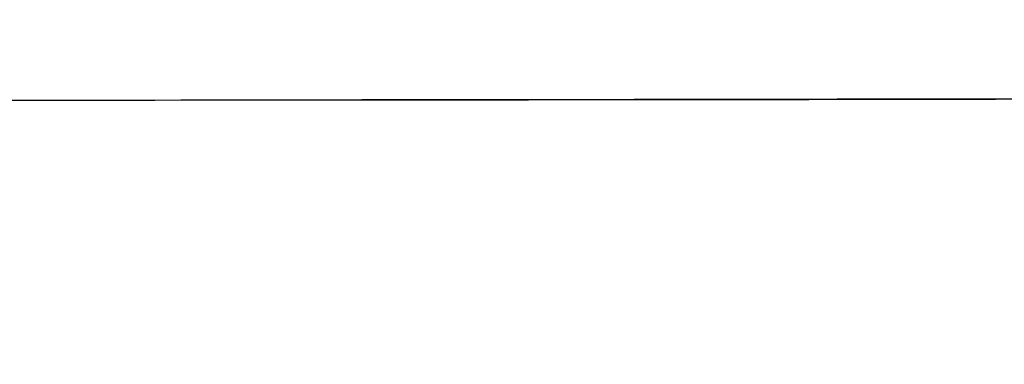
# Model space of a CAD drawing. Header units: millimetres. Extents: x -2852 to 102, y -106 to 97.
# Tile 219 of 256: x -477 to -434, y -12 to 3. Entities that reach past the tile are written whole.
import ezdxf

# ---------------------------------------------------------------- set-up
doc = ezdxf.new("R2010")
doc.units = ezdxf.units.MM
doc.header["$MEASUREMENT"] = 0
doc.layers.add('Predefinito', color=5, linetype='Continuous')

msp = doc.modelspace()

# ---------------------------------------------------------------- linework, layer by layer
at = {"layer": 'Predefinito', "extrusion": (-0.001367, 0.999999, 0)}
for points in [[(64.272, 1026.299), (114.855, 933.904), (131.997, 904.448), (149.724, 875.343), (169.253, 844.957), (190.093, 814.542), (200.992, 799.478), (212.179, 784.626), (223.646, 770.047), (235.446, 755.736), (247.449, 741.9), (259.829, 728.401), (272.338, 715.565), (278.747, 709.301), (285.266, 703.152), (291.702, 697.297), (298.249, 691.567), (304.909, 685.97), (311.688, 680.516), (318.347, 675.397), (325.123, 670.432), (332.018, 665.636), (339.035, 661.02), (345.91, 656.757), (352.902, 652.689), (360.013, 648.829), (367.24, 645.193), (374.335, 641.909), (381.535, 638.866), (385.173, 637.439), (388.837, 636.079), (392.525, 634.787), (396.238, 633.565), (400.428, 632.282), (404.645, 631.09), (408.887, 629.991), (413.15, 628.985), (417.184, 628.121), (421.235, 627.339), (425.301, 626.637), (429.381, 626.015), (433.444, 625.477), (437.517, 625.017), (441.597, 624.634), (445.685, 624.328), (449.777, 624.098), (453.873, 623.942), (457.972, 623.861), (462.071, 623.853), (470.244, 624.051), (478.406, 624.529), (486.547, 625.279), (494.66, 626.292), (502.73, 627.558), (510.756, 629.072), (518.735, 630.826), (526.659, 632.811), (534.488, 635.012), (542.253, 637.429), (549.95, 640.057), (557.573, 642.89), (565.032, 645.886), (572.41, 649.073), (579.705, 652.448), (586.913, 656.005), (593.875, 659.66), (600.745, 663.485), (607.519, 667.477), (614.191, 671.637), (620.341, 675.681), (626.394, 679.871), (632.344, 684.206), (638.185, 688.686), (645.582, 694.709), (652.775, 700.974), (656.585, 704.469), (660.331, 708.031), (664.013, 711.66), (667.63, 715.354), (674.543, 722.79), (681.203, 730.452), (687.557, 738.254), (693.673, 746.245), (699.554, 754.398), (705.219, 762.705), (710.715, 771.198), (716.021, 779.808), (721.257, 788.694), (726.337, 797.672), (736.107, 815.841), (791.425, 926.067), (803.138, 947.605), (815.813, 969.545), (839.302, 1007.397), (842.429, 1012.752), (843.86, 1015.323), (845.243, 1017.918), (846.485, 1020.37), (847.665, 1022.852), (848.653, 1025.096), (849.119, 1026.23), (849.565, 1027.372)], [(64.272, 1026.299), (114.855, 933.904), (131.997, 904.448), (149.724, 875.343), (169.253, 844.957), (190.093, 814.542), (200.992, 799.478), (212.179, 784.626), (223.646, 770.047), (235.446, 755.736), (247.449, 741.9), (259.829, 728.401), (272.338, 715.565), (278.747, 709.301), (285.266, 703.152), (291.702, 697.297), (298.249, 691.567), (304.909, 685.97), (311.688, 680.516), (318.347, 675.397), (325.123, 670.432), (332.018, 665.636), (339.035, 661.02), (345.91, 656.757), (352.902, 652.689), (360.013, 648.829), (367.24, 645.193), (374.335, 641.909), (381.535, 638.866), (385.173, 637.439), (388.837, 636.079), (392.525, 634.787), (396.238, 633.565), (400.428, 632.282), (404.645, 631.09), (408.887, 629.991), (413.15, 628.985), (417.184, 628.121), (421.235, 627.339), (425.301, 626.637), (429.381, 626.015), (433.444, 625.477), (437.517, 625.017), (441.597, 624.634), (445.685, 624.328), (449.777, 624.098), (453.873, 623.942), (457.972, 623.861), (462.071, 623.853), (470.244, 624.051), (478.406, 624.529), (486.547, 625.279), (494.66, 626.292), (502.73, 627.558), (510.756, 629.072), (518.735, 630.826), (526.659, 632.811), (534.488, 635.012), (542.253, 637.429), (549.95, 640.057), (557.573, 642.89), (565.032, 645.886), (572.41, 649.073), (579.705, 652.448), (586.913, 656.005), (593.875, 659.66), (600.745, 663.485), (607.519, 667.477), (614.191, 671.637), (620.341, 675.681), (626.394, 679.871), (632.344, 684.206), (638.185, 688.686), (645.582, 694.709), (652.775, 700.974), (656.585, 704.469), (660.331, 708.031), (664.013, 711.66), (667.63, 715.354), (674.543, 722.79), (681.203, 730.452), (687.557, 738.254), (693.673, 746.245), (699.554, 754.398), (705.219, 762.705), (710.715, 771.198), (716.021, 779.808), (721.257, 788.694), (726.337, 797.672), (736.107, 815.841), (791.425, 926.067), (803.138, 947.605), (815.813, 969.545), (839.302, 1007.397), (842.429, 1012.752), (843.86, 1015.323), (845.243, 1017.918), (846.485, 1020.37), (847.665, 1022.852), (848.653, 1025.096), (849.119, 1026.23), (849.565, 1027.372)], [(57.948, 1023.296), (108.593, 930.777), (125.793, 901.207), (143.591, 871.968), (163.214, 841.419), (184.171, 810.81), (195.139, 795.638), (206.404, 780.669), (217.96, 765.964), (229.86, 751.517), (241.976, 737.536), (254.485, 723.881), (267.139, 710.878), (273.629, 704.526), (280.235, 698.285), (286.762, 692.338), (293.407, 686.511), (300.173, 680.815), (307.066, 675.259), (313.845, 670.037), (320.75, 664.967), (327.784, 660.062), (334.95, 655.335), (341.982, 650.963), (349.143, 646.784), (356.435, 642.812), (363.858, 639.064), (371.156, 635.672), (378.573, 632.523), (382.326, 631.044), (386.108, 629.633), (389.918, 628.291), (393.756, 627.02), (398.09, 625.684), (402.453, 624.442), (406.839, 623.297), (411.248, 622.248), (415.418, 621.348), (419.605, 620.531), (423.806, 619.798), (428.02, 619.149), (432.216, 618.586), (436.42, 618.103), (440.632, 617.701), (444.848, 617.378), (449.069, 617.134), (453.292, 616.966), (457.516, 616.876), (461.739, 616.861), (470.154, 617.052), (478.552, 617.531), (486.923, 618.289), (495.259, 619.317), (503.545, 620.606), (511.782, 622.148), (519.964, 623.935), (528.086, 625.958), (536.107, 628.202), (544.059, 630.666), (551.938, 633.345), (559.739, 636.234), (567.369, 639.288), (574.915, 642.537), (582.375, 645.977), (589.745, 649.604), (596.864, 653.33), (603.889, 657.23), (610.816, 661.303), (617.641, 665.546), (623.934, 669.674), (630.13, 673.951), (636.223, 678.379), (642.209, 682.958), (649.793, 689.117), (657.17, 695.526), (661.077, 699.1), (664.919, 702.744), (668.695, 706.456), (672.403, 710.234), (679.487, 717.834), (686.307, 725.662), (692.807, 733.624), (699.057, 741.771), (705.058, 750.073), (710.831, 758.52), (716.422, 767.144), (721.811, 775.874), (727.119, 784.869), (732.261, 793.943), (742.124, 812.264), (797.421, 922.454), (809.049, 943.855), (821.615, 965.629), (845.1, 1003.476), (848.324, 1008.976), (851.271, 1014.359), (852.592, 1016.949), (853.866, 1019.604), (854.952, 1022.041), (855.472, 1023.29), (855.975, 1024.56)], [(57.948, 1023.296), (108.593, 930.777), (125.793, 901.207), (143.591, 871.968), (163.214, 841.419), (184.171, 810.81), (195.139, 795.638), (206.404, 780.669), (217.96, 765.964), (229.86, 751.517), (241.976, 737.536), (254.485, 723.881), (267.139, 710.878), (273.629, 704.526), (280.235, 698.285), (286.762, 692.338), (293.407, 686.511), (300.173, 680.815), (307.066, 675.259), (313.845, 670.037), (320.75, 664.967), (327.784, 660.062), (334.95, 655.335), (341.982, 650.963), (349.143, 646.784), (356.435, 642.812), (363.858, 639.064), (371.156, 635.672), (378.573, 632.523), (382.326, 631.044), (386.108, 629.633), (389.918, 628.291), (393.756, 627.02), (398.09, 625.684), (402.453, 624.442), (406.839, 623.297), (411.248, 622.248), (415.418, 621.348), (419.605, 620.531), (423.806, 619.798), (428.02, 619.149), (432.216, 618.586), (436.42, 618.103), (440.632, 617.701), (444.848, 617.378), (449.069, 617.134), (453.292, 616.966), (457.516, 616.876), (461.739, 616.861), (470.154, 617.052), (478.552, 617.531), (486.923, 618.289), (495.259, 619.317), (503.545, 620.606), (511.782, 622.148), (519.964, 623.935), (528.086, 625.958), (536.107, 628.202), (544.059, 630.666), (551.938, 633.345), (559.739, 636.234), (567.369, 639.288), (574.915, 642.537), (582.375, 645.977), (589.745, 649.604), (596.864, 653.33), (603.889, 657.23), (610.816, 661.303), (617.641, 665.546), (623.934, 669.674), (630.13, 673.951), (636.223, 678.379), (642.209, 682.958), (649.793, 689.117), (657.17, 695.526), (661.077, 699.1), (664.919, 702.744), (668.695, 706.456), (672.403, 710.234), (679.487, 717.834), (686.307, 725.662), (692.807, 733.624), (699.057, 741.771), (705.058, 750.073), (710.831, 758.52), (716.422, 767.144), (721.811, 775.874), (727.119, 784.869), (732.261, 793.943), (742.124, 812.264), (797.421, 922.454), (809.049, 943.855), (821.615, 965.629), (845.1, 1003.476), (848.324, 1008.976), (851.271, 1014.359), (852.592, 1016.949), (853.866, 1019.604), (854.952, 1022.041), (855.472, 1023.29), (855.975, 1024.56)], [(849.691, 1027.529), (849.25, 1026.387), (848.776, 1025.227), (847.734, 1022.851), (846.573, 1020.407), (845.305, 1017.901), (843.939, 1015.338), (842.485, 1012.724), (839.352, 1007.359), (811.833, 962.685), (799.482, 940.88), (788.035, 919.481), (738.069, 819.479), (728.276, 801.056), (718.13, 783.218), (712.87, 774.526), (707.454, 765.991), (701.86, 757.614), (696.067, 749.4), (690.051, 741.351), (683.791, 733.471), (677.263, 725.762), (670.445, 718.229), (663.316, 710.874), (659.627, 707.264), (655.852, 703.7), (651.987, 700.182), (648.031, 696.711), (643.979, 693.287), (639.83, 689.91), (633.941, 685.329), (627.868, 680.846), (621.618, 676.472), (615.201, 672.212), (608.623, 668.076), (601.891, 664.072), (595.015, 660.207), (588, 656.491), (580.856, 652.931), (573.589, 649.535), (566.207, 646.311), (558.719, 643.268), (551.131, 640.414), (543.451, 637.756), (535.687, 635.304), (527.846, 633.065), (519.937, 631.047), (511.966, 629.258), (503.942, 627.707), (495.872, 626.402), (487.764, 625.351), (479.625, 624.561), (471.464, 624.042), (463.287, 623.802), (459.195, 623.788), (455.103, 623.847), (451.01, 623.98), (446.918, 624.188), (442.829, 624.471), (438.742, 624.831), (434.659, 625.268), (430.581, 625.785), (426.508, 626.381), (422.443, 627.058), (418.385, 627.816), (414.335, 628.658), (410.296, 629.583), (406.266, 630.593), (402.249, 631.69), (398.243, 632.873), (394.569, 634.039), (390.906, 635.278), (387.255, 636.59), (383.615, 637.973), (379.988, 639.427), (376.372, 640.95), (369.177, 644.199), (362.032, 647.713), (354.937, 651.484), (347.894, 655.503), (340.903, 659.761), (333.966, 664.252), (327.084, 668.966), (320.256, 673.895), (313.486, 679.031), (306.773, 684.365), (300.118, 689.89), (293.523, 695.597), (286.989, 701.478), (280.516, 707.524), (274.106, 713.727), (261.477, 726.573), (249.111, 739.949), (237.015, 753.788), (225.197, 768.025), (213.667, 782.594), (202.431, 797.427), (191.497, 812.46), (170.571, 842.859), (150.952, 873.26), (132.705, 903.136), (115.895, 931.956), (64.308, 1026.1)], [(849.691, 1027.529), (849.25, 1026.387), (848.776, 1025.227), (847.734, 1022.851), (846.573, 1020.407), (845.305, 1017.901), (843.939, 1015.338), (842.485, 1012.724), (839.352, 1007.359), (811.833, 962.685), (799.482, 940.88), (788.035, 919.481), (738.069, 819.479), (728.276, 801.056), (718.13, 783.218), (712.87, 774.526), (707.454, 765.991), (701.86, 757.614), (696.067, 749.4), (690.051, 741.351), (683.791, 733.471), (677.263, 725.762), (670.445, 718.229), (663.316, 710.874), (659.627, 707.264), (655.852, 703.7), (651.987, 700.182), (648.031, 696.711), (643.979, 693.287), (639.83, 689.91), (633.941, 685.329), (627.868, 680.846), (621.618, 676.472), (615.201, 672.212), (608.623, 668.076), (601.891, 664.072), (595.015, 660.207), (588, 656.491), (580.856, 652.931), (573.589, 649.535), (566.207, 646.311), (558.719, 643.268), (551.131, 640.414), (543.451, 637.756), (535.687, 635.304), (527.846, 633.065), (519.937, 631.047), (511.966, 629.258), (503.942, 627.707), (495.872, 626.402), (487.764, 625.351), (479.625, 624.561), (471.464, 624.042), (463.287, 623.802), (459.195, 623.788), (455.103, 623.847), (451.01, 623.98), (446.918, 624.188), (442.829, 624.471), (438.742, 624.831), (434.659, 625.268), (430.581, 625.785), (426.508, 626.381), (422.443, 627.058), (418.385, 627.816), (414.335, 628.658), (410.296, 629.583), (406.266, 630.593), (402.249, 631.69), (398.243, 632.873), (394.569, 634.039), (390.906, 635.278), (387.255, 636.59), (383.615, 637.973), (379.988, 639.427), (376.372, 640.95), (369.177, 644.199), (362.032, 647.713), (354.937, 651.484), (347.894, 655.503), (340.903, 659.761), (333.966, 664.252), (327.084, 668.966), (320.256, 673.895), (313.486, 679.031), (306.773, 684.365), (300.118, 689.89), (293.523, 695.597), (286.989, 701.478), (280.516, 707.524), (274.106, 713.727), (261.477, 726.573), (249.111, 739.949), (237.015, 753.788), (225.197, 768.025), (213.667, 782.594), (202.431, 797.427), (191.497, 812.46), (170.571, 842.859), (150.952, 873.26), (132.705, 903.136), (115.895, 931.956), (64.308, 1026.1)], [(70.595, 1029.301), (121.118, 937.031), (138.202, 907.69), (155.856, 878.718), (175.293, 848.496), (196.016, 818.274), (206.845, 803.318), (217.953, 788.583), (229.332, 774.129), (241.031, 759.954), (252.923, 746.264), (265.174, 732.922), (277.537, 720.252), (283.865, 714.077), (290.297, 708.019), (296.642, 702.257), (303.091, 696.622), (309.645, 691.124), (316.31, 685.773), (322.85, 680.757), (329.497, 675.898), (336.253, 671.21), (343.119, 666.705), (349.838, 662.552), (356.661, 658.594), (363.59, 654.846), (370.622, 651.322), (377.513, 648.146), (384.496, 645.208), (388.02, 643.834), (391.566, 642.525), (395.133, 641.283), (398.721, 640.11), (402.767, 638.88), (406.838, 637.738), (410.934, 636.685), (415.053, 635.721), (418.95, 634.895), (422.865, 634.146), (426.796, 633.475), (430.741, 632.882), (434.672, 632.369), (438.613, 631.931), (442.563, 631.567), (446.521, 631.278), (450.485, 631.062), (454.455, 630.918), (458.428, 630.846), (462.403, 630.845), (470.334, 631.051), (478.259, 631.528), (486.171, 632.269), (494.061, 633.266), (501.914, 634.511), (509.731, 635.997), (517.505, 637.717), (525.231, 639.664), (532.869, 641.822), (540.447, 644.192), (547.962, 646.769), (555.408, 649.547), (562.695, 652.485), (569.905, 655.61), (577.035, 658.918), (584.081, 662.407), (590.887, 665.99), (597.602, 669.739), (604.222, 673.652), (610.741, 677.728), (616.749, 681.689), (622.658, 685.791), (628.465, 690.033), (634.162, 694.414), (641.371, 700.301), (648.381, 706.423), (652.093, 709.837), (655.743, 713.318), (659.332, 716.865), (662.858, 720.475), (669.599, 727.746), (676.099, 735.243), (682.307, 742.884), (688.289, 750.719), (694.05, 758.723), (699.608, 766.89), (705.008, 775.252), (710.231, 783.742), (715.395, 792.519), (720.413, 801.401), (730.09, 819.418), (785.429, 929.679), (797.228, 951.356), (810.011, 973.46), (833.503, 1011.318), (836.534, 1016.527), (837.904, 1019.002), (839.216, 1021.478), (840.378, 1023.791), (841.464, 1026.099), (842.355, 1028.15), (842.767, 1029.17), (843.154, 1030.183)], [(70.595, 1029.301), (121.118, 937.031), (138.202, 907.69), (155.856, 878.718), (175.293, 848.496), (196.016, 818.274), (206.845, 803.318), (217.953, 788.583), (229.332, 774.129), (241.031, 759.954), (252.923, 746.264), (265.174, 732.922), (277.537, 720.252), (283.865, 714.077), (290.297, 708.019), (296.642, 702.257), (303.091, 696.622), (309.645, 691.124), (316.31, 685.773), (322.85, 680.757), (329.497, 675.898), (336.253, 671.21), (343.119, 666.705), (349.838, 662.552), (356.661, 658.594), (363.59, 654.846), (370.622, 651.322), (377.513, 648.146), (384.496, 645.208), (388.02, 643.834), (391.566, 642.525), (395.133, 641.283), (398.721, 640.11), (402.767, 638.88), (406.838, 637.738), (410.934, 636.685), (415.053, 635.721), (418.95, 634.895), (422.865, 634.146), (426.796, 633.475), (430.741, 632.882), (434.672, 632.369), (438.613, 631.931), (442.563, 631.567), (446.521, 631.278), (450.485, 631.062), (454.455, 630.918), (458.428, 630.846), (462.403, 630.845), (470.334, 631.051), (478.259, 631.528), (486.171, 632.269), (494.061, 633.266), (501.914, 634.511), (509.731, 635.997), (517.505, 637.717), (525.231, 639.664), (532.869, 641.822), (540.447, 644.192), (547.962, 646.769), (555.408, 649.547), (562.695, 652.485), (569.905, 655.61), (577.035, 658.918), (584.081, 662.407), (590.887, 665.99), (597.602, 669.739), (604.222, 673.652), (610.741, 677.728), (616.749, 681.689), (622.658, 685.791), (628.465, 690.033), (634.162, 694.414), (641.371, 700.301), (648.381, 706.423), (652.093, 709.837), (655.743, 713.318), (659.332, 716.865), (662.858, 720.475), (669.599, 727.746), (676.099, 735.243), (682.307, 742.884), (688.289, 750.719), (694.05, 758.723), (699.608, 766.89), (705.008, 775.252), (710.231, 783.742), (715.395, 792.519), (720.413, 801.401), (730.09, 819.418), (785.429, 929.679), (797.228, 951.356), (810.011, 973.46), (833.503, 1011.318), (836.534, 1016.527), (837.904, 1019.002), (839.216, 1021.478), (840.378, 1023.791), (841.464, 1026.099), (842.355, 1028.15), (842.767, 1029.17), (843.154, 1030.183)], [(64.272, 1026.299), (114.855, 933.904), (131.997, 904.448), (149.724, 875.343), (169.253, 844.957), (190.093, 814.542), (200.992, 799.478), (212.179, 784.626), (223.646, 770.047), (235.446, 755.736), (247.449, 741.9), (259.829, 728.401), (272.338, 715.565), (278.747, 709.301), (285.266, 703.152), (291.702, 697.297), (298.249, 691.567), (304.909, 685.97), (311.688, 680.516), (318.347, 675.397), (325.123, 670.432), (332.018, 665.636), (339.035, 661.02), (345.91, 656.757), (352.902, 652.689), (360.013, 648.829), (367.24, 645.193), (374.335, 641.909), (381.535, 638.866), (385.173, 637.439), (388.837, 636.079), (392.525, 634.787), (396.238, 633.565), (400.428, 632.282), (404.645, 631.09), (408.887, 629.991), (413.15, 628.985), (417.184, 628.121), (421.235, 627.339), (425.301, 626.637), (429.381, 626.015), (433.444, 625.477), (437.517, 625.017), (441.597, 624.634), (445.685, 624.328), (449.777, 624.098), (453.873, 623.942), (457.972, 623.861), (462.071, 623.853), (470.244, 624.051), (478.406, 624.529), (486.547, 625.279), (494.66, 626.292), (502.73, 627.558), (510.756, 629.072), (518.735, 630.826), (526.659, 632.811), (534.488, 635.012), (542.253, 637.429), (549.95, 640.057), (557.573, 642.89), (565.032, 645.886), (572.41, 649.073), (579.705, 652.448), (586.913, 656.005), (593.875, 659.66), (600.745, 663.485), (607.519, 667.477), (614.191, 671.637), (620.341, 675.681), (626.394, 679.871), (632.344, 684.206), (638.185, 688.686), (645.582, 694.709), (652.775, 700.974), (656.585, 704.469), (660.331, 708.031), (664.013, 711.66), (667.63, 715.354), (674.543, 722.79), (681.203, 730.452), (687.557, 738.254), (693.673, 746.245), (699.554, 754.398), (705.219, 762.705), (710.715, 771.198), (716.021, 779.808), (721.257, 788.694), (726.337, 797.672), (736.107, 815.841), (791.425, 926.067), (803.138, 947.605), (815.813, 969.545), (839.302, 1007.397), (842.429, 1012.752), (843.86, 1015.323), (845.243, 1017.918), (846.485, 1020.37), (847.665, 1022.852), (848.653, 1025.096), (849.119, 1026.23), (849.565, 1027.372)], [(64.272, 1026.299), (114.855, 933.904), (131.997, 904.448), (149.724, 875.343), (169.253, 844.957), (190.093, 814.542), (200.992, 799.478), (212.179, 784.626), (223.646, 770.047), (235.446, 755.736), (247.449, 741.9), (259.829, 728.401), (272.338, 715.565), (278.747, 709.301), (285.266, 703.152), (291.702, 697.297), (298.249, 691.567), (304.909, 685.97), (311.688, 680.516), (318.347, 675.397), (325.123, 670.432), (332.018, 665.636), (339.035, 661.02), (345.91, 656.757), (352.902, 652.689), (360.013, 648.829), (367.24, 645.193), (374.335, 641.909), (381.535, 638.866), (385.173, 637.439), (388.837, 636.079), (392.525, 634.787), (396.238, 633.565), (400.428, 632.282), (404.645, 631.09), (408.887, 629.991), (413.15, 628.985), (417.184, 628.121), (421.235, 627.339), (425.301, 626.637), (429.381, 626.015), (433.444, 625.477), (437.517, 625.017), (441.597, 624.634), (445.685, 624.328), (449.777, 624.098), (453.873, 623.942), (457.972, 623.861), (462.071, 623.853), (470.244, 624.051), (478.406, 624.529), (486.547, 625.279), (494.66, 626.292), (502.73, 627.558), (510.756, 629.072), (518.735, 630.826), (526.659, 632.811), (534.488, 635.012), (542.253, 637.429), (549.95, 640.057), (557.573, 642.89), (565.032, 645.886), (572.41, 649.073), (579.705, 652.448), (586.913, 656.005), (593.875, 659.66), (600.745, 663.485), (607.519, 667.477), (614.191, 671.637), (620.341, 675.681), (626.394, 679.871), (632.344, 684.206), (638.185, 688.686), (645.582, 694.709), (652.775, 700.974), (656.585, 704.469), (660.331, 708.031), (664.013, 711.66), (667.63, 715.354), (674.543, 722.79), (681.203, 730.452), (687.557, 738.254), (693.673, 746.245), (699.554, 754.398), (705.219, 762.705), (710.715, 771.198), (716.021, 779.808), (721.257, 788.694), (726.337, 797.672), (736.107, 815.841), (791.425, 926.067), (803.138, 947.605), (815.813, 969.545), (839.302, 1007.397), (842.429, 1012.752), (843.86, 1015.323), (845.243, 1017.918), (846.485, 1020.37), (847.665, 1022.852), (848.653, 1025.096), (849.119, 1026.23), (849.565, 1027.372)]]:
    msp.add_lwpolyline(points, dxfattribs=at)
at = {"layer": 'Predefinito', "extrusion": (0.998873, 0.001365, 0.047451)}
msp.add_lwpolyline([(-4.033, 638.076), (-3.878, 638.077), (-3.721, 638.083), (-3.563, 638.091), (-3.404, 638.104), (-3.244, 638.12), (-3.083, 638.14), (-2.922, 638.164), (-2.76, 638.193), (-2.597, 638.225), (-2.434, 638.261), (-2.271, 638.301), (-2.107, 638.346), (-1.944, 638.395), (-1.781, 638.448), (-1.619, 638.505), (-1.457, 638.567), (-1.295, 638.633), (-1.135, 638.704), (-0.976, 638.779), (-0.818, 638.858), (-0.662, 638.941), (-0.507, 639.029), (-0.354, 639.121), (-0.203, 639.217), (-0.054, 639.317), (0.093, 639.421), (0.237, 639.529), (0.379, 639.641), (0.518, 639.757), (0.654, 639.876), (0.787, 639.999), (0.916, 640.126), (1.043, 640.256), (1.166, 640.389), (1.285, 640.525), (1.401, 640.664), (1.513, 640.805), (1.621, 640.95), (1.726, 641.096), (1.826, 641.245), (1.922, 641.396), (2.014, 641.549), (2.101, 641.704), (2.185, 641.861), (2.264, 642.018), (2.339, 642.178), (2.409, 642.338), (2.475, 642.499), (2.537, 642.661), (2.594, 642.823), (2.648, 642.986), (2.696, 643.15), (2.741, 643.313), (2.781, 643.476), (2.818, 643.639), (2.85, 643.802), (2.878, 643.964), (2.902, 644.126), (2.922, 644.287), (2.938, 644.447), (2.951, 644.606), (2.96, 644.764), (2.965, 644.92), (2.967, 645.076), (2.965, 645.231), (2.96, 645.388), (2.951, 645.546), (2.938, 645.705), (2.922, 645.865), (2.902, 646.026), (2.878, 646.187), (2.85, 646.349), (2.818, 646.512), (2.781, 646.675), (2.741, 646.838), (2.696, 647.002), (2.648, 647.165), (2.594, 647.328), (2.537, 647.49), (2.475, 647.652), (2.409, 647.813), (2.339, 647.974), (2.264, 648.133), (2.185, 648.291), (2.101, 648.447), (2.014, 648.602), (1.922, 648.755), (1.826, 648.906), (1.726, 649.055), (1.621, 649.202), (1.513, 649.346), (1.401, 649.488), (1.285, 649.627), (1.166, 649.763), (1.043, 649.896), (0.916, 650.025), (0.787, 650.152), (0.654, 650.275), (0.518, 650.394), (0.379, 650.51), (0.237, 650.622), (0.093, 650.73), (-0.054, 650.834), (-0.203, 650.935), (-0.354, 651.031), (-0.507, 651.123), (-0.662, 651.21), (-0.818, 651.294), (-0.976, 651.373), (-1.135, 651.448), (-1.295, 651.518), (-1.457, 651.584), (-1.619, 651.646), (-1.781, 651.703), (-1.944, 651.757), (-2.107, 651.805), (-2.271, 651.85), (-2.434, 651.89), (-2.597, 651.927), (-2.76, 651.959), (-2.922, 651.987), (-3.083, 652.011), (-3.244, 652.031), (-3.404, 652.047), (-3.563, 652.06), (-3.721, 652.069), (-3.878, 652.074), (-4.033, 652.076), (-4.189, 652.074), (-4.345, 652.069), (-4.503, 652.06), (-4.662, 652.047), (-4.822, 652.031), (-4.983, 652.011), (-5.145, 651.987), (-5.307, 651.959), (-5.47, 651.927), (-5.633, 651.89), (-5.796, 651.85), (-5.959, 651.805), (-6.123, 651.757), (-6.286, 651.703), (-6.448, 651.646), (-6.61, 651.584), (-6.771, 651.518), (-6.931, 651.448), (-7.091, 651.373), (-7.248, 651.294), (-7.405, 651.21), (-7.56, 651.123), (-7.713, 651.031), (-7.864, 650.935), (-8.013, 650.834), (-8.159, 650.73), (-8.304, 650.622), (-8.445, 650.51), (-8.584, 650.394), (-8.72, 650.275), (-8.853, 650.152), (-8.983, 650.025), (-9.11, 649.896), (-9.233, 649.763), (-9.352, 649.627), (-9.468, 649.488), (-9.58, 649.346), (-9.688, 649.202), (-9.792, 649.055), (-9.892, 648.906), (-9.988, 648.755), (-10.08, 648.602), (-10.168, 648.447), (-10.251, 648.291), (-10.33, 648.133), (-10.405, 647.974), (-10.476, 647.813), (-10.542, 647.652), (-10.604, 647.49), (-10.661, 647.328), (-10.714, 647.165), (-10.763, 647.002), (-10.808, 646.838), (-10.848, 646.675), (-10.884, 646.512), (-10.916, 646.349), (-10.945, 646.187), (-10.969, 646.026), (-10.989, 645.865), (-11.005, 645.705), (-11.018, 645.546), (-11.026, 645.388), (-11.032, 645.231), (-11.033, 645.076), (-11.032, 644.92), (-11.026, 644.764), (-11.018, 644.606), (-11.005, 644.447), (-10.989, 644.287), (-10.969, 644.126), (-10.945, 643.964), (-10.916, 643.802), (-10.884, 643.639), (-10.848, 643.476), (-10.808, 643.313), (-10.763, 643.15), (-10.714, 642.986), (-10.661, 642.823), (-10.604, 642.661), (-10.542, 642.499), (-10.476, 642.338), (-10.405, 642.178), (-10.33, 642.018), (-10.251, 641.861), (-10.168, 641.704), (-10.08, 641.549), (-9.988, 641.396), (-9.892, 641.245), (-9.792, 641.096), (-9.688, 640.95), (-9.58, 640.805), (-9.468, 640.664), (-9.352, 640.525), (-9.233, 640.389), (-9.11, 640.256), (-8.983, 640.126), (-8.853, 639.999), (-8.72, 639.876), (-8.584, 639.757), (-8.445, 639.641), (-8.304, 639.529), (-8.159, 639.421), (-8.013, 639.317), (-7.864, 639.217), (-7.713, 639.121), (-7.56, 639.029), (-7.405, 638.941), (-7.248, 638.858), (-7.091, 638.779), (-6.931, 638.704), (-6.771, 638.633), (-6.61, 638.567), (-6.448, 638.505), (-6.286, 638.448), (-6.123, 638.395), (-5.959, 638.346), (-5.796, 638.301), (-5.633, 638.261), (-5.47, 638.225), (-5.307, 638.193), (-5.145, 638.164), (-4.983, 638.14), (-4.822, 638.12), (-4.662, 638.104), (-4.503, 638.091), (-4.345, 638.083), (-4.189, 638.077), (-4.033, 638.076)], dxfattribs=at)
msp.add_lwpolyline([(-4.033, 638.076), (-3.878, 638.077), (-3.721, 638.083), (-3.563, 638.091), (-3.404, 638.104), (-3.244, 638.12), (-3.083, 638.14), (-2.922, 638.164), (-2.76, 638.193), (-2.597, 638.225), (-2.434, 638.261), (-2.271, 638.301), (-2.107, 638.346), (-1.944, 638.395), (-1.781, 638.448), (-1.619, 638.505), (-1.457, 638.567), (-1.295, 638.633), (-1.135, 638.704), (-0.976, 638.779), (-0.818, 638.858), (-0.662, 638.941), (-0.507, 639.029), (-0.354, 639.121), (-0.203, 639.217), (-0.054, 639.317), (0.093, 639.421), (0.237, 639.529), (0.379, 639.641), (0.518, 639.757), (0.654, 639.876), (0.787, 639.999), (0.916, 640.126), (1.043, 640.256), (1.166, 640.389), (1.285, 640.525), (1.401, 640.664), (1.513, 640.805), (1.621, 640.95), (1.726, 641.096), (1.826, 641.245), (1.922, 641.396), (2.014, 641.549), (2.101, 641.704), (2.185, 641.861), (2.264, 642.018), (2.339, 642.178), (2.409, 642.338), (2.475, 642.499), (2.537, 642.661), (2.594, 642.823), (2.648, 642.986), (2.696, 643.15), (2.741, 643.313), (2.781, 643.476), (2.818, 643.639), (2.85, 643.802), (2.878, 643.964), (2.902, 644.126), (2.922, 644.287), (2.938, 644.447), (2.951, 644.606), (2.96, 644.764), (2.965, 644.92), (2.967, 645.076), (2.965, 645.231), (2.96, 645.388), (2.951, 645.546), (2.938, 645.705), (2.922, 645.865), (2.902, 646.026), (2.878, 646.187), (2.85, 646.349), (2.818, 646.512), (2.781, 646.675), (2.741, 646.838), (2.696, 647.002), (2.648, 647.165), (2.594, 647.328), (2.537, 647.49), (2.475, 647.652), (2.409, 647.813), (2.339, 647.974), (2.264, 648.133), (2.185, 648.291), (2.101, 648.447), (2.014, 648.602), (1.922, 648.755), (1.826, 648.906), (1.726, 649.055), (1.621, 649.202), (1.513, 649.346), (1.401, 649.488), (1.285, 649.627), (1.166, 649.763), (1.043, 649.896), (0.916, 650.025), (0.787, 650.152), (0.654, 650.275), (0.518, 650.394), (0.379, 650.51), (0.237, 650.622), (0.093, 650.73), (-0.054, 650.834), (-0.203, 650.935), (-0.354, 651.031), (-0.507, 651.123), (-0.662, 651.21), (-0.818, 651.294), (-0.976, 651.373), (-1.135, 651.448), (-1.295, 651.518), (-1.457, 651.584), (-1.619, 651.646), (-1.781, 651.703), (-1.944, 651.757), (-2.107, 651.805), (-2.271, 651.85), (-2.434, 651.89), (-2.597, 651.927), (-2.76, 651.959), (-2.922, 651.987), (-3.083, 652.011), (-3.244, 652.031), (-3.404, 652.047), (-3.563, 652.06), (-3.721, 652.069), (-3.878, 652.074), (-4.033, 652.076), (-4.189, 652.074), (-4.345, 652.069), (-4.503, 652.06), (-4.662, 652.047), (-4.822, 652.031), (-4.983, 652.011), (-5.145, 651.987), (-5.307, 651.959), (-5.47, 651.927), (-5.633, 651.89), (-5.796, 651.85), (-5.959, 651.805), (-6.123, 651.757), (-6.286, 651.703), (-6.448, 651.646), (-6.61, 651.584), (-6.771, 651.518), (-6.931, 651.448), (-7.091, 651.373), (-7.248, 651.294), (-7.405, 651.21), (-7.56, 651.123), (-7.713, 651.031), (-7.864, 650.935), (-8.013, 650.834), (-8.159, 650.73), (-8.304, 650.622), (-8.445, 650.51), (-8.584, 650.394), (-8.72, 650.275), (-8.853, 650.152), (-8.983, 650.025), (-9.11, 649.896), (-9.233, 649.763), (-9.352, 649.627), (-9.468, 649.488), (-9.58, 649.346), (-9.688, 649.202), (-9.792, 649.055), (-9.892, 648.906), (-9.988, 648.755), (-10.08, 648.602), (-10.168, 648.447), (-10.251, 648.291), (-10.33, 648.133), (-10.405, 647.974), (-10.476, 647.813), (-10.542, 647.652), (-10.604, 647.49), (-10.661, 647.328), (-10.714, 647.165), (-10.763, 647.002), (-10.808, 646.838), (-10.848, 646.675), (-10.884, 646.512), (-10.916, 646.349), (-10.945, 646.187), (-10.969, 646.026), (-10.989, 645.865), (-11.005, 645.705), (-11.018, 645.546), (-11.026, 645.388), (-11.032, 645.231), (-11.033, 645.076), (-11.032, 644.92), (-11.026, 644.764), (-11.018, 644.606), (-11.005, 644.447), (-10.989, 644.287), (-10.969, 644.126), (-10.945, 643.964), (-10.916, 643.802), (-10.884, 643.639), (-10.848, 643.476), (-10.808, 643.313), (-10.763, 643.15), (-10.714, 642.986), (-10.661, 642.823), (-10.604, 642.661), (-10.542, 642.499), (-10.476, 642.338), (-10.405, 642.178), (-10.33, 642.018), (-10.251, 641.861), (-10.168, 641.704), (-10.08, 641.549), (-9.988, 641.396), (-9.892, 641.245), (-9.792, 641.096), (-9.688, 640.95), (-9.58, 640.805), (-9.468, 640.664), (-9.352, 640.525), (-9.233, 640.389), (-9.11, 640.256), (-8.983, 640.126), (-8.853, 639.999), (-8.72, 639.876), (-8.584, 639.757), (-8.445, 639.641), (-8.304, 639.529), (-8.159, 639.421), (-8.013, 639.317), (-7.864, 639.217), (-7.713, 639.121), (-7.56, 639.029), (-7.405, 638.941), (-7.248, 638.858), (-7.091, 638.779), (-6.931, 638.704), (-6.771, 638.633), (-6.61, 638.567), (-6.448, 638.505), (-6.286, 638.448), (-6.123, 638.395), (-5.959, 638.346), (-5.796, 638.301), (-5.633, 638.261), (-5.47, 638.225), (-5.307, 638.193), (-5.145, 638.164), (-4.983, 638.14), (-4.822, 638.12), (-4.662, 638.104), (-4.503, 638.091), (-4.345, 638.083), (-4.189, 638.077), (-4.033, 638.076)], dxfattribs=at)
at = {"layer": 'Predefinito', "extrusion": (0.992837, 0.001357, 0.11947)}
msp.add_lwpolyline([(-4.033, 666.102), (-3.878, 666.104), (-3.721, 666.109), (-3.563, 666.118), (-3.404, 666.131), (-3.244, 666.147), (-3.083, 666.167), (-2.922, 666.191), (-2.76, 666.219), (-2.597, 666.251), (-2.434, 666.288), (-2.271, 666.328), (-2.107, 666.373), (-1.944, 666.421), (-1.781, 666.475), (-1.619, 666.532), (-1.457, 666.594), (-1.295, 666.66), (-1.135, 666.73), (-0.976, 666.805), (-0.818, 666.884), (-0.662, 666.968), (-0.507, 667.055), (-0.354, 667.147), (-0.203, 667.243), (-0.054, 667.344), (0.093, 667.448), (0.237, 667.556), (0.379, 667.668), (0.518, 667.784), (0.654, 667.903), (0.787, 668.026), (0.916, 668.153), (1.043, 668.282), (1.166, 668.415), (1.285, 668.551), (1.401, 668.69), (1.513, 668.832), (1.621, 668.976), (1.726, 669.123), (1.826, 669.272), (1.922, 669.423), (2.014, 669.576), (2.101, 669.731), (2.185, 669.887), (2.264, 670.045), (2.339, 670.204), (2.409, 670.365), (2.475, 670.526), (2.537, 670.688), (2.594, 670.85), (2.648, 671.013), (2.696, 671.176), (2.741, 671.34), (2.781, 671.503), (2.818, 671.666), (2.85, 671.829), (2.878, 671.991), (2.902, 672.153), (2.922, 672.313), (2.938, 672.473), (2.951, 672.632), (2.96, 672.79), (2.965, 672.947), (2.967, 673.102), (2.965, 673.258), (2.96, 673.414), (2.951, 673.572), (2.938, 673.731), (2.922, 673.891), (2.902, 674.052), (2.878, 674.214), (2.85, 674.376), (2.818, 674.539), (2.781, 674.702), (2.741, 674.865), (2.696, 675.029), (2.648, 675.192), (2.594, 675.355), (2.537, 675.517), (2.475, 675.679), (2.409, 675.84), (2.339, 676), (2.264, 676.16), (2.185, 676.317), (2.101, 676.474), (2.014, 676.629), (1.922, 676.782), (1.826, 676.933), (1.726, 677.082), (1.621, 677.229), (1.513, 677.373), (1.401, 677.514), (1.285, 677.653), (1.166, 677.789), (1.043, 677.922), (0.916, 678.052), (0.787, 678.179), (0.654, 678.302), (0.518, 678.421), (0.379, 678.537), (0.237, 678.649), (0.093, 678.757), (-0.054, 678.861), (-0.203, 678.961), (-0.354, 679.057), (-0.507, 679.149), (-0.662, 679.237), (-0.818, 679.32), (-0.976, 679.4), (-1.135, 679.474), (-1.295, 679.545), (-1.457, 679.611), (-1.619, 679.673), (-1.781, 679.73), (-1.944, 679.783), (-2.107, 679.832), (-2.271, 679.877), (-2.434, 679.917), (-2.597, 679.953), (-2.76, 679.986), (-2.922, 680.014), (-3.083, 680.038), (-3.244, 680.058), (-3.404, 680.074), (-3.563, 680.087), (-3.721, 680.095), (-3.878, 680.101), (-4.033, 680.102), (-4.189, 680.101), (-4.345, 680.095), (-4.503, 680.087), (-4.662, 680.074), (-4.822, 680.058), (-4.983, 680.038), (-5.145, 680.014), (-5.307, 679.986), (-5.47, 679.953), (-5.633, 679.917), (-5.796, 679.877), (-5.959, 679.832), (-6.123, 679.783), (-6.286, 679.73), (-6.448, 679.673), (-6.61, 679.611), (-6.771, 679.545), (-6.931, 679.474), (-7.091, 679.4), (-7.248, 679.32), (-7.405, 679.237), (-7.56, 679.149), (-7.713, 679.057), (-7.864, 678.961), (-8.013, 678.861), (-8.159, 678.757), (-8.304, 678.649), (-8.445, 678.537), (-8.584, 678.421), (-8.72, 678.302), (-8.853, 678.179), (-8.983, 678.052), (-9.11, 677.922), (-9.233, 677.789), (-9.352, 677.653), (-9.468, 677.514), (-9.58, 677.373), (-9.688, 677.229), (-9.792, 677.082), (-9.892, 676.933), (-9.988, 676.782), (-10.08, 676.629), (-10.168, 676.474), (-10.251, 676.317), (-10.33, 676.16), (-10.405, 676), (-10.476, 675.84), (-10.542, 675.679), (-10.604, 675.517), (-10.661, 675.355), (-10.714, 675.192), (-10.763, 675.029), (-10.808, 674.865), (-10.848, 674.702), (-10.884, 674.539), (-10.916, 674.376), (-10.945, 674.214), (-10.969, 674.052), (-10.989, 673.891), (-11.005, 673.731), (-11.018, 673.572), (-11.026, 673.414), (-11.032, 673.258), (-11.033, 673.102), (-11.032, 672.947), (-11.026, 672.79), (-11.018, 672.632), (-11.005, 672.473), (-10.989, 672.313), (-10.969, 672.153), (-10.945, 671.991), (-10.916, 671.829), (-10.884, 671.666), (-10.848, 671.503), (-10.808, 671.34), (-10.763, 671.176), (-10.714, 671.013), (-10.661, 670.85), (-10.604, 670.688), (-10.542, 670.526), (-10.476, 670.365), (-10.405, 670.204), (-10.33, 670.045), (-10.251, 669.887), (-10.168, 669.731), (-10.08, 669.576), (-9.988, 669.423), (-9.892, 669.272), (-9.792, 669.123), (-9.688, 668.976), (-9.58, 668.832), (-9.468, 668.69), (-9.352, 668.551), (-9.233, 668.415), (-9.11, 668.282), (-8.983, 668.153), (-8.853, 668.026), (-8.72, 667.903), (-8.584, 667.784), (-8.445, 667.668), (-8.304, 667.556), (-8.159, 667.448), (-8.013, 667.344), (-7.864, 667.243), (-7.713, 667.147), (-7.56, 667.055), (-7.405, 666.968), (-7.248, 666.884), (-7.091, 666.805), (-6.931, 666.73), (-6.771, 666.66), (-6.61, 666.594), (-6.448, 666.532), (-6.286, 666.475), (-6.123, 666.421), (-5.959, 666.373), (-5.796, 666.328), (-5.633, 666.288), (-5.47, 666.251), (-5.307, 666.219), (-5.145, 666.191), (-4.983, 666.167), (-4.822, 666.147), (-4.662, 666.131), (-4.503, 666.118), (-4.345, 666.109), (-4.189, 666.104), (-4.033, 666.102)], dxfattribs=at)
msp.add_lwpolyline([(-4.033, 666.102), (-3.878, 666.104), (-3.721, 666.109), (-3.563, 666.118), (-3.404, 666.131), (-3.244, 666.147), (-3.083, 666.167), (-2.922, 666.191), (-2.76, 666.219), (-2.597, 666.251), (-2.434, 666.288), (-2.271, 666.328), (-2.107, 666.373), (-1.944, 666.421), (-1.781, 666.475), (-1.619, 666.532), (-1.457, 666.594), (-1.295, 666.66), (-1.135, 666.73), (-0.976, 666.805), (-0.818, 666.884), (-0.662, 666.968), (-0.507, 667.055), (-0.354, 667.147), (-0.203, 667.243), (-0.054, 667.344), (0.093, 667.448), (0.237, 667.556), (0.379, 667.668), (0.518, 667.784), (0.654, 667.903), (0.787, 668.026), (0.916, 668.153), (1.043, 668.282), (1.166, 668.415), (1.285, 668.551), (1.401, 668.69), (1.513, 668.832), (1.621, 668.976), (1.726, 669.123), (1.826, 669.272), (1.922, 669.423), (2.014, 669.576), (2.101, 669.731), (2.185, 669.887), (2.264, 670.045), (2.339, 670.204), (2.409, 670.365), (2.475, 670.526), (2.537, 670.688), (2.594, 670.85), (2.648, 671.013), (2.696, 671.176), (2.741, 671.34), (2.781, 671.503), (2.818, 671.666), (2.85, 671.829), (2.878, 671.991), (2.902, 672.153), (2.922, 672.313), (2.938, 672.473), (2.951, 672.632), (2.96, 672.79), (2.965, 672.947), (2.967, 673.102), (2.965, 673.258), (2.96, 673.414), (2.951, 673.572), (2.938, 673.731), (2.922, 673.891), (2.902, 674.052), (2.878, 674.214), (2.85, 674.376), (2.818, 674.539), (2.781, 674.702), (2.741, 674.865), (2.696, 675.029), (2.648, 675.192), (2.594, 675.355), (2.537, 675.517), (2.475, 675.679), (2.409, 675.84), (2.339, 676), (2.264, 676.16), (2.185, 676.317), (2.101, 676.474), (2.014, 676.629), (1.922, 676.782), (1.826, 676.933), (1.726, 677.082), (1.621, 677.229), (1.513, 677.373), (1.401, 677.514), (1.285, 677.653), (1.166, 677.789), (1.043, 677.922), (0.916, 678.052), (0.787, 678.179), (0.654, 678.302), (0.518, 678.421), (0.379, 678.537), (0.237, 678.649), (0.093, 678.757), (-0.054, 678.861), (-0.203, 678.961), (-0.354, 679.057), (-0.507, 679.149), (-0.662, 679.237), (-0.818, 679.32), (-0.976, 679.4), (-1.135, 679.474), (-1.295, 679.545), (-1.457, 679.611), (-1.619, 679.673), (-1.781, 679.73), (-1.944, 679.783), (-2.107, 679.832), (-2.271, 679.877), (-2.434, 679.917), (-2.597, 679.953), (-2.76, 679.986), (-2.922, 680.014), (-3.083, 680.038), (-3.244, 680.058), (-3.404, 680.074), (-3.563, 680.087), (-3.721, 680.095), (-3.878, 680.101), (-4.033, 680.102), (-4.189, 680.101), (-4.345, 680.095), (-4.503, 680.087), (-4.662, 680.074), (-4.822, 680.058), (-4.983, 680.038), (-5.145, 680.014), (-5.307, 679.986), (-5.47, 679.953), (-5.633, 679.917), (-5.796, 679.877), (-5.959, 679.832), (-6.123, 679.783), (-6.286, 679.73), (-6.448, 679.673), (-6.61, 679.611), (-6.771, 679.545), (-6.931, 679.474), (-7.091, 679.4), (-7.248, 679.32), (-7.405, 679.237), (-7.56, 679.149), (-7.713, 679.057), (-7.864, 678.961), (-8.013, 678.861), (-8.159, 678.757), (-8.304, 678.649), (-8.445, 678.537), (-8.584, 678.421), (-8.72, 678.302), (-8.853, 678.179), (-8.983, 678.052), (-9.11, 677.922), (-9.233, 677.789), (-9.352, 677.653), (-9.468, 677.514), (-9.58, 677.373), (-9.688, 677.229), (-9.792, 677.082), (-9.892, 676.933), (-9.988, 676.782), (-10.08, 676.629), (-10.168, 676.474), (-10.251, 676.317), (-10.33, 676.16), (-10.405, 676), (-10.476, 675.84), (-10.542, 675.679), (-10.604, 675.517), (-10.661, 675.355), (-10.714, 675.192), (-10.763, 675.029), (-10.808, 674.865), (-10.848, 674.702), (-10.884, 674.539), (-10.916, 674.376), (-10.945, 674.214), (-10.969, 674.052), (-10.989, 673.891), (-11.005, 673.731), (-11.018, 673.572), (-11.026, 673.414), (-11.032, 673.258), (-11.033, 673.102), (-11.032, 672.947), (-11.026, 672.79), (-11.018, 672.632), (-11.005, 672.473), (-10.989, 672.313), (-10.969, 672.153), (-10.945, 671.991), (-10.916, 671.829), (-10.884, 671.666), (-10.848, 671.503), (-10.808, 671.34), (-10.763, 671.176), (-10.714, 671.013), (-10.661, 670.85), (-10.604, 670.688), (-10.542, 670.526), (-10.476, 670.365), (-10.405, 670.204), (-10.33, 670.045), (-10.251, 669.887), (-10.168, 669.731), (-10.08, 669.576), (-9.988, 669.423), (-9.892, 669.272), (-9.792, 669.123), (-9.688, 668.976), (-9.58, 668.832), (-9.468, 668.69), (-9.352, 668.551), (-9.233, 668.415), (-9.11, 668.282), (-8.983, 668.153), (-8.853, 668.026), (-8.72, 667.903), (-8.584, 667.784), (-8.445, 667.668), (-8.304, 667.556), (-8.159, 667.448), (-8.013, 667.344), (-7.864, 667.243), (-7.713, 667.147), (-7.56, 667.055), (-7.405, 666.968), (-7.248, 666.884), (-7.091, 666.805), (-6.931, 666.73), (-6.771, 666.66), (-6.61, 666.594), (-6.448, 666.532), (-6.286, 666.475), (-6.123, 666.421), (-5.959, 666.373), (-5.796, 666.328), (-5.633, 666.288), (-5.47, 666.251), (-5.307, 666.219), (-5.145, 666.191), (-4.983, 666.167), (-4.822, 666.147), (-4.662, 666.131), (-4.503, 666.118), (-4.345, 666.109), (-4.189, 666.104), (-4.033, 666.102)], dxfattribs=at)

doc.saveas('drawing.dxf')
